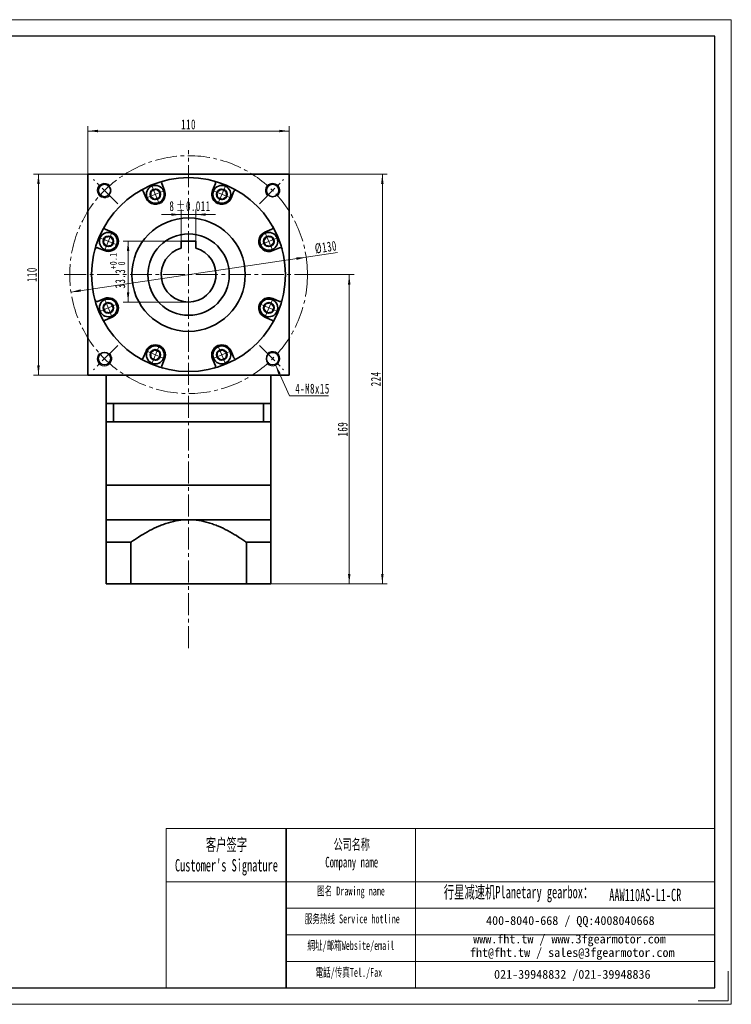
# Model space of a CAD drawing. Header units: millimetres. Extents: x -363 to 398, y -254 to 299.
# Tile 2 of 2: x 9 to 398, y -254 to 285. Entities that reach past the tile are written whole.
import ezdxf

# ---------------------------------------------------------------- set-up
doc = ezdxf.new("R2010")
doc.units = ezdxf.units.MM
doc.set_wipeout_variables(frame=1)
doc.linetypes.add('点画线', pattern=[18, 12, -2, 2, -2])
doc.layers.get('0').update_dxf_attribs({"lineweight": 35})
for name, color, linetype, lineweight in [('7标注层', 4, 'Continuous', 18), ('CDRAFT0', 7, 'Continuous', 35), ('EB0', 7, 'Continuous', 35), ('EB0_1', 7, 'Continuous', 35), ('SLD-0', 7, 'Continuous', 18), ('中心线层', 1, '点画线', 18), ('图框_外框线', 7, 'Continuous', 18), ('尺寸线层', 3, 'Continuous', 18), ('粗实线层', 7, 'Continuous', 35), ('粗实线层_1', 7, 'Continuous', 35)]:
    doc.layers.add(name, color=color, linetype=linetype, lineweight=lineweight)
doc.styles.add('SLDTEXTSTYLE4', font='txt', dxfattribs={"width": 0.611111})
doc.styles.add('标准', font='txt', dxfattribs={"width": 0.667})
doc.dimstyles.new('a4-1-1', dxfattribs={"dimtxt": 3, "dimasz": 3, "dimexe": 1.5, "dimexo": 0, "dimgap": 0.5, "dimtad": 1, "dimdec": 3, "dimdsep": 46, "dimtxsty": '标准', "dimblk": '_CAXARROW', "dimcen": 0, "dimdle": 6, "dimazin": 2, "dimtfac": 0.707107, "dimtdec": 3, "dimtix": 1, "dimtmove": 2, "dimatfit": 3, "dimfxl": 0, "dimfrac": 2, "dimtolj": 1, "dimarcsym": 0})

# ---------------------------------------------------------------- blocks, each defined once
blk = doc.blocks.new('*X21')
at = {"layer": '尺寸线层', "linetype": 'Continuous'}
for points in [[(46.34, 223.83), (51.74, 224.5), (51.74, 223.15)], [(156.34, 223.83), (150.94, 224.5), (150.94, 223.15)]]:
    blk.add_hatch(color=0, dxfattribs=at).paths.add_polyline_path(points, flags=0)
at = {"layer": '尺寸线层', "color": 0, "linetype": 'Continuous'}
for p, q in [((46.34, 200.33), (46.34, 226.53)), ((156.34, 200.33), (156.34, 226.53)), ((46.34, 223.83), (156.34, 223.83))]:
    blk.add_line(p, q, dxfattribs=at)
at = {"layer": '尺寸线层', "color": 0, "insert": (101.34, 227.4), "char_height": 5.4, "width": 14.3527, "attachment_point": 5, "line_spacing_factor": 1.15057, "style": '标准'}
blk.add_mtext('\\T1.1;110', dxfattribs=at)
blk = doc.blocks.new('_CAXARROW')
blk.add_hatch(color=0).paths.add_polyline_path([(0, 0), (-1, 0.125), (-1, -0.125)], flags=0)
blk = doc.blocks.new('*X22')
at = {"layer": '尺寸线层', "linetype": 'Continuous'}
for points in [[(19.26, 200.33), (18.59, 194.93), (19.94, 194.93)], [(19.26, 90.33), (18.59, 95.73), (19.94, 95.73)]]:
    blk.add_hatch(color=0, dxfattribs=at).paths.add_polyline_path(points, flags=0)
at = {"layer": '尺寸线层', "color": 0, "linetype": 'Continuous'}
for p, q in [((46.34, 200.33), (16.56, 200.33)), ((19.26, 90.33), (19.26, 200.33)), ((46.34, 90.33), (16.56, 90.33))]:
    blk.add_line(p, q, dxfattribs=at)
at = {"layer": '尺寸线层', "color": 0, "insert": (15.69, 145.33), "char_height": 5.4, "width": 14.3527, "attachment_point": 5, "rotation": 90, "line_spacing_factor": 1.15057, "style": '标准'}
blk.add_mtext('\\T1.1;110', dxfattribs=at)
blk = doc.blocks.new('*X23')
at = {"layer": '尺寸线层', "linetype": 'Continuous'}
for points in [[(165.65, 154.83), (160.4, 153.37), (160.21, 154.7)], [(37.04, 135.83), (42.48, 135.95), (42.29, 137.29)]]:
    blk.add_hatch(color=0, dxfattribs=at).paths.add_polyline_path(points, flags=0)
at = {"layer": '尺寸线层', "color": 0, "linetype": 'Continuous'}
blk.add_line((182.81, 157.36), (37.04, 135.83), dxfattribs=at)
at = {"layer": '尺寸线层', "color": 0, "insert": (176.42, 160.27), "char_height": 5.4, "width": 23.5733, "attachment_point": 5, "rotation": 8.4015, "line_spacing_factor": 1.15057, "style": '标准'}
blk.add_mtext('\\T1.1;%%C130', dxfattribs=at)
blk = doc.blocks.new('*X24')
at = {"layer": '尺寸线层', "linetype": 'Continuous'}
blk.add_hatch(color=0, dxfattribs=at).paths.add_polyline_path([(-8.17, 16.85), (-5.3, 12.23), (-6.53, 11.67)], flags=0)
at = {"layer": '尺寸线层', "color": 0, "linetype": 'Continuous'}
blk.add_line((-8.17, 16.85), (-0.41, 0), dxfattribs=at)
at = {"layer": '尺寸线层', "color": 0}
for p, q in [((-0.41, 0), (0, 0)), ((0, 0), (20.8, 0)), ((0, 0), (0, 0))]:
    blk.add_line(p, q, dxfattribs=at)
at = {"layer": '尺寸线层', "color": 0, "insert": (2.7, 1.08), "char_height": 5.4, "width": 36.2049, "attachment_point": 7, "line_spacing_factor": 1.15057, "style": '标准'}
blk.add_mtext('\\T1.1;4-M8x15', dxfattribs=at)
blk = doc.blocks.new('*X25')
at = {"layer": '中心线层', "linetype": '点画线', "lineweight": 18}
for p, q in [((0, -5.64), (0, 5.64)), ((-5.64, 0), (5.64, 0))]:
    blk.add_line(p, q, dxfattribs=at)
at = {"layer": '粗实线层'}
for p, q in [((-2.89, 0), (-1.44, 2.5)), ((-2.89, 0), (-1.44, -2.5)), ((-1.44, 2.5), (1.44, 2.5)), ((2.89, 0), (1.44, 2.5)), ((2.89, 0), (1.44, 2.5)), ((2.89, 0), (1.44, -2.5)), ((-1.44, -2.5), (1.44, -2.5))]:
    blk.add_line(p, q, dxfattribs=at)
blk.add_circle((0, 0), 2.89, dxfattribs=at)
for start, end in [(0, 180), (180, 360)]:
    blk.add_arc((0, 0), 4.89, start, end, dxfattribs=at)
blk = doc.blocks.new('*X32')
at = {"layer": '尺寸线层', "color": 0, "char_height": 5.4, "attachment_point": 1, "line_spacing_factor": 1.15057, "style": '标准'}
for s, insert, width in [('\\T1.1;8', (90.86, 185.5), 83.8371), ('\\T1.1;%%P0.011', (94.54, 185.5), 74.7617)]:
    blk.add_mtext(s, dxfattribs=dict(at, insert=insert, width=width))
blk = doc.blocks.new('*X31')
at = {"layer": '尺寸线层', "linetype": 'Continuous'}
for points in [[(97.34, 178.16), (91.94, 177.48), (91.94, 178.83)], [(105.34, 178.16), (110.74, 177.48), (110.74, 178.83)]]:
    blk.add_hatch(color=0, dxfattribs=at).paths.add_polyline_path(points, flags=0)
at = {"layer": '尺寸线层', "color": 0, "linetype": 'Continuous'}
for p, q in [((116.14, 178.16), (86.54, 178.16)), ((97.34, 163.63), (97.34, 180.86)), ((105.34, 163.63), (105.34, 180.86))]:
    blk.add_line(p, q, dxfattribs=at)
at = {"layer": '尺寸线层', "color": 0}
blk.add_blockref('*X32', (0, 0), dxfattribs=at)
blk = doc.blocks.new('*X34')
at = {"layer": '尺寸线层', "color": 0, "char_height": 5.4, "attachment_point": 1, "rotation": 90, "line_spacing_factor": 1.15057, "style": '标准'}
for s, insert, width in [('\\T1.1;{\\H0.707107x;+0.1}', (58.27, 148.22), 30.309), ('\\T1.1;33.3', (61.25, 137.73), 73.9929), ('\\T1.1;{\\H0.707107x;0}', (62.83, 150.43), 30.309)]:
    blk.add_mtext(s, dxfattribs=dict(at, insert=insert, width=width))
blk = doc.blocks.new('*X33')
at = {"layer": '尺寸线层', "linetype": 'Continuous'}
for points in [[(68.29, 163.63), (68.96, 158.23), (67.61, 158.23)], [(68.29, 130.33), (68.96, 135.73), (67.61, 135.73)]]:
    blk.add_hatch(color=0, dxfattribs=at).paths.add_polyline_path(points, flags=0)
at = {"layer": '尺寸线层', "color": 0, "linetype": 'Continuous'}
for p, q in [((97.34, 163.63), (65.59, 163.63)), ((68.29, 163.63), (68.29, 130.33)), ((101.34, 130.33), (65.59, 130.33))]:
    blk.add_line(p, q, dxfattribs=at)
at = {"layer": '尺寸线层', "color": 0}
blk.add_blockref('*X34', (0, 0), dxfattribs=at)
blk = doc.blocks.new('*X42')
at = {"layer": '尺寸线层', "linetype": 'Continuous'}
for points in [[(189.19, 145.33), (188.51, 139.93), (189.86, 139.93)], [(189.19, -23.67), (188.51, -18.27), (189.86, -18.27)]]:
    blk.add_hatch(color=0, dxfattribs=at).paths.add_polyline_path(points, flags=0)
at = {"layer": '尺寸线层', "color": 0, "linetype": 'Continuous'}
for p, q in [((169.34, 145.33), (191.89, 145.33)), ((189.19, -23.67), (189.19, 145.33)), ((146.34, -23.67), (191.89, -23.67))]:
    blk.add_line(p, q, dxfattribs=at)
at = {"layer": '尺寸线层', "color": 0, "insert": (185.62, 60.83), "char_height": 5.4, "width": 14.0412, "attachment_point": 5, "rotation": 90, "line_spacing_factor": 1.15057, "style": '标准'}
blk.add_mtext('\\T1.1;169', dxfattribs=at)
blk = doc.blocks.new('*X43')
at = {"layer": '尺寸线层', "linetype": 'Continuous'}
for points in [[(207.3, 200.33), (207.98, 194.93), (206.63, 194.93)], [(207.3, -23.67), (207.98, -18.27), (206.63, -18.27)]]:
    blk.add_hatch(color=0, dxfattribs=at).paths.add_polyline_path(points, flags=0)
at = {"layer": '尺寸线层', "color": 0, "linetype": 'Continuous'}
for p, q in [((156.34, 200.33), (210, 200.33)), ((207.3, 200.33), (207.3, -23.67)), ((146.34, -23.67), (210, -23.67))]:
    blk.add_line(p, q, dxfattribs=at)
at = {"layer": '尺寸线层', "color": 0, "insert": (203.73, 88.33), "char_height": 5.4, "width": 14.2748, "attachment_point": 5, "rotation": 90, "line_spacing_factor": 1.15057, "style": '标准'}
blk.add_mtext('\\T1.1;224', dxfattribs=at)

msp = doc.modelspace()

# ---------------------------------------------------------------- linework, layer by layer
msp.add_line((154.7531, -157.4806), (154.7531, -244.4778))
at = {"layer": '7标注层', "color": 0}
msp.add_line((89.1273, -157.4806), (89.1273, -244.463), dxfattribs=at)
at = {"layer": 'CDRAFT0', "color": 7}
for points in [[(69.7244, -1.003), (69.9961, -0.8103), (70.2687, -0.6187), (73.6026, 1.704), (76.7456, 3.6831), (81.6605, 6.2787), (83.3326, 7.081), (85.9066, 8.1619), (86.7757, 8.5018), (88.5389, 9.1346), (89.4332, 9.4274), (93.9156, 10.7418), (97.5803, 11.3287), (101.3444, 11.3287)], [(132.9644, -1.003), (132.6926, -0.8103), (132.4201, -0.6187), (129.0861, 1.704), (125.9432, 3.6831), (121.0283, 6.2787), (119.3561, 7.081), (116.7821, 8.1619), (115.9131, 8.5018), (114.1499, 9.1346), (113.2555, 9.4274), (108.7731, 10.7418), (105.1085, 11.3287), (101.3444, 11.3287)]]:
    msp.add_open_spline(points, degree=3, knots=[0, 0, 0, 0, 0.99690397, 0.99690397, 12.15872641, 12.15872641, 17.73963764, 17.73963764, 20.53009325, 20.53009325, 23.32054886, 23.32054886, 34.48237131, 34.48237131, 34.48237131, 34.48237131], dxfattribs=at)
at = {"layer": 'EB0'}
for p, q in [((146.3444, 74.8287), (56.3444, 74.8287)), ((146.3444, 74.8287), (56.3444, 74.8287)), ((56.3444, 74.8287), (56.3444, 64.8287)), ((60.3444, 74.8287), (60.3444, 64.8287)), ((141.3444, 74.8287), (146.3444, 74.8287)), ((142.3444, 74.8287), (142.3444, 64.8287)), ((146.3444, 74.8287), (146.3444, 64.8287)), ((56.3444, 64.8287), (56.3444, 30.3287)), ((146.3444, 64.8287), (56.3444, 64.8287)), ((146.3444, 64.8287), (146.3444, 30.3287)), ((146.3444, 30.3287), (56.3444, 30.3287)), ((146.3444, 30.3287), (56.3444, 30.3287))]:
    msp.add_line(p, q, dxfattribs=at)
at = {"layer": 'EB0_1'}
for p, q in [((146.3444, 30.3287), (56.3444, 30.3287)), ((56.3444, 30.3287), (56.3444, -23.6717)), ((146.3444, 30.3287), (146.3444, -23.6717)), ((69.7244, -1.003), (69.7244, -23.6717)), ((132.9644, -1.003), (132.9644, -23.6717)), ((146.3444, -23.6717), (56.3444, -23.6717))]:
    msp.add_line(p, q, dxfattribs=at)
at = {"layer": '中心线层'}
for p, q in [((101.3444, -58.8793), (101.3444, 213.3287)), ((62.6244, 184.0487), (49.3482, 197.3248)), ((140.0644, 184.0487), (153.3405, 197.3248)), ((140.0644, 184.0487), (153.3405, 197.3248)), ((33.3444, 145.3287), (169.3444, 145.3287)), ((62.6244, 106.6087), (49.3482, 93.3325)), ((62.6244, 106.6087), (49.3482, 93.3325)), ((140.0644, 106.6087), (153.3405, 93.3325)), ((140.0644, 106.6087), (153.3405, 93.3325))]:
    msp.add_line(p, q, dxfattribs=at)
msp.add_circle((101.3444, 145.3287), 65, dxfattribs=at)
at = {"layer": '图框_外框线'}
for p, q in [((89.1273, -157.4806), (154.7531, -157.4806)), ((154.7531, -157.4806), (154.7531, -244.463)), ((154.7531, -157.4806), (389.0561, -157.4806)), ((225.4605, -157.4806), (225.4605, -244.463)), ((89.1273, -186.5067), (154.7531, -186.5067)), ((154.7531, -186.5067), (389.0561, -186.5067)), ((154.7531, -201.0197), (389.0561, -201.0197)), ((154.7531, -215.5328), (389.0561, -215.5328)), ((154.7531, -230.0458), (389.0561, -230.0458))]:
    msp.add_line(p, q, dxfattribs=at)
at = {"layer": '图框_外框线', "color": 3}
msp.add_lwpolyline([(396.3046, -235.4023), (396.3046, -251.7115), (379.9955, -251.7115)], dxfattribs=at)
at = {"layer": '粗实线层'}
for p, q in [((46.3444, 90.3287), (46.3444, 200.3287)), ((46.3444, 200.3287), (156.3444, 200.3287)), ((156.3444, 200.3287), (156.3444, 90.3287)), ((88.2483, 191.3177), (86.6823, 195.0984)), ((114.4405, 191.3177), (116.0065, 195.0984)), ((78.0856, 187.1082), (76.5196, 190.8888)), ((124.6032, 187.1082), (126.1692, 190.8888)), ((59.5649, 168.5875), (55.7842, 170.1535)), ((143.1239, 168.5875), (146.9046, 170.1535)), ((105.3444, 163.6287), (97.3444, 163.6287)), ((97.3444, 163.6287), (97.3444, 159.7855)), ((105.3444, 163.6287), (105.3444, 159.7855)), ((55.3553, 158.4248), (51.5747, 159.9908)), ((147.3334, 158.4248), (151.1141, 159.9908)), ((55.3553, 132.2325), (51.5747, 130.6666)), ((147.3334, 132.2325), (151.1141, 130.6666)), ((59.5649, 122.0699), (55.7842, 120.5039)), ((143.1239, 122.0699), (146.9046, 120.5039)), ((78.0856, 103.5492), (76.5196, 99.7685)), ((124.6032, 103.5492), (126.1692, 99.7685)), ((88.2483, 99.3396), (86.6823, 95.559)), ((114.4405, 99.3396), (116.0065, 95.559)), ((156.3444, 90.3287), (46.3444, 90.3287)), ((56.3444, 74.8287), (56.3444, 90.3287)), ((146.3444, 74.8287), (146.3444, 90.3287)), ((146.3444, 74.8287), (146.3444, 90.3287)), ((56.3444, 11.3287), (146.3444, 11.3287))]:
    msp.add_line(p, q, dxfattribs=at)
for centre, radius in [((101.3444, 145.3287), 53), ((55.3824, 191.2906), 3.4), ((147.3063, 191.2906), 3.4), ((147.3063, 191.2906), 3.4), ((101.3444, 145.3287), 31), ((101.3444, 145.3287), 22.25), ((55.3824, 99.3667), 3.4), ((55.3824, 99.3667), 3.4), ((147.3063, 99.3667), 3.4), ((147.3063, 99.3667), 3.4)]:
    msp.add_circle(centre, radius, dxfattribs=at)
at = {"layer": '粗实线层', "lineweight": 18}
for centre, start, end in [((55.3824, 191.2906), 43.236775, 315), ((147.3063, 191.2906), 313.236775, 225), ((147.3063, 191.2906), 313.236775, 225), ((55.3824, 99.3667), 133.236775, 45), ((55.3824, 99.3667), 133.236775, 45), ((147.3063, 99.3667), 223.236775, 135), ((147.3063, 99.3667), 223.236775, 135)]:
    msp.add_arc(centre, 4, start, end, dxfattribs=at)
at = {"layer": '粗实线层'}
for centre, radius, start, end in [((87.6061, 195.481), 1, 105.319165, 202.500034), ((115.0826, 195.481), 1, 337.499966, 74.680835), ((75.5957, 190.5062), 1, 22.499966, 119.680835), ((83.1669, 189.213), 5.5, 202.5, 22.5), ((119.5218, 189.213), 5.5, 157.5, 337.5), ((127.0931, 190.5062), 1, 60.319165, 157.500034), ((56.1669, 171.0774), 1, 150.319165, 247.500034), ((57.4601, 163.5061), 5.5, 247.5, 67.5), ((145.2287, 163.5061), 5.5, 112.5, 292.5), ((146.5219, 171.0774), 1, 292.499966, 29.680835), ((51.192, 159.0669), 1, 67.499966, 164.680835), ((101.3444, 145.3287), 15, 105.46601, 74.53399), ((151.4968, 159.0669), 1, 15.319165, 112.500034), ((51.192, 131.5904), 1, 195.319165, 292.500034), ((57.4601, 127.1512), 5.5, 292.5, 112.5), ((145.2287, 127.1512), 5.5, 67.5, 247.5), ((151.4968, 131.5904), 1, 247.499966, 344.680835), ((56.1669, 119.58), 1, 112.499966, 209.680835), ((146.5219, 119.58), 1, 330.319165, 67.500034), ((83.1669, 101.4444), 5.5, 337.5, 157.5), ((119.5218, 101.4444), 5.5, 22.5, 202.5), ((75.5957, 100.1512), 1, 240.319165, 337.500034), ((127.0931, 100.1512), 1, 202.499966, 299.680835), ((87.6061, 95.1763), 1, 157.499966, 254.680835), ((115.0826, 95.1763), 1, 285.319165, 22.500034)]:
    msp.add_arc(centre, radius, start, end, dxfattribs=at)
at = {"layer": '粗实线层_1'}
for p, q in [((69.7244, -1.003), (56.3444, -1.003)), ((132.9644, -1.003), (146.3444, -1.003))]:
    msp.add_line(p, q, dxfattribs=at)

# ---------------------------------------------------------------- block references
at = {"layer": '尺寸线层'}
msp.add_blockref('*X24', (156.9792, 79.1587), dxfattribs=at)
at = {"layer": '粗实线层'}
for p, rotation in [((83.1669, 189.213), 22.5), ((57.4601, 163.5061), 67.50000000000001), ((57.4601, 127.1512), 112.5), ((119.5218, 101.4444), 202.5)]:
    msp.add_blockref('*X25', p, dxfattribs=dict(at, rotation=rotation))

# ---------------------------------------------------------------- texts
at = {"layer": 'SLD-0', "color": 1, "attachment_point": 2, "style": 'SLDTEXTSTYLE4'}
for s, insert, char_height, width in [("{\\fSimSun|b1|i0|c134|p2;客户签字\\PCustomer's Signature}", (122.0534, -162.8506), 6.772751, 84.25372), ('{\\fSimSun|b1|i0|c134|p2;公司名称\\PCompany name}', (190.5553, -163.2101), 5.805215, 75.15941), ('{\\fSimSun|b1|i0|c134|p2;  \\H1.1667x;行星减速机Planetary gearbox\\fSimSun|b0|i0|c134|p2;：}', (279.3441, -188.8088), 5.805215, 91.302334), ('{\\fSimSun|b1|i0|c134|p2;图名 Drawing name}', (190.1585, -189.182), 4.837679, 61.867553), ('AAW110AS-L1-CR', (351.0651, -190.3501), 6.772751, 49.288559), ('{\\fSimSun|b1|i0|c134|p2;服务热线 Service hotline}', (190.8445, -204.394), 4.837679, 68.926397), ('{\\fSimSun|b1|i0|c134|p2;網址/邮箱Website/email}', (190.0912, -218.9691), 4.837679, 71.745892), ('{\\fSimSun|b1|i0|c134|p2;電話/传真Tel./Fax}', (189.0074, -233.6579), 4.837679, 72.608785)]:
    msp.add_mtext(s, dxfattribs=dict(at, insert=insert, char_height=char_height, width=width))
at = {"layer": 'SLD-0', "color": 1, "char_height": 4.837679, "attachment_point": 2}
for s, insert, width in [('{\\fSimSun|b1|i0|c134|p2;400-8040-668 / QQ:4008040668}', (310.0951, -205.3183), 140.851011), ('{\\fSimSun|b1|i0|c134|p2;www.fht.tw / www.3fgearmotor.com }', (309.6491, -215.3946), 141.00957), ('{\\fSimSun|b1|i0|c134|p2;fht@fht.tw / sales@3fgearmotor.com }', (311.1234, -222.7611), 141.00957), ('{\\fSimSun|b1|i0|c134|p2;021-39948832 /021-39948836 }', (311.174, -234.7157), 107.671474)]:
    msp.add_mtext(s, dxfattribs=dict(at, insert=insert, width=width))

# ---------------------------------------------------------------- dimensions: what is measured, and where the dimension line sits
at = {"layer": '尺寸线层'}
dim = msp.add_linear_dim(base=(156.3444, 223.8283), p1=(46.3444, 200.3287), p2=(156.3444, 200.3287), dimstyle='a4-1-1', override={"dimsah": 1, "dimtfill": 1, "dimtzin": 8}, dxfattribs=at)
dim.commit()
dim.dimension.update_dxf_attribs({"geometry": '*X21', "text_midpoint": (101.3444, 227.3991), "dimtype": 160})
for base, p1, p2, angle, override, picture, middle in [((68.2853, 130.3287), (97.3444, 163.6287), (101.3444, 130.3287), 270, {"dimsah": 1, "dimtol": 1, "dimtp": 0.1, "dimtm": 0, "dimtfill": 1, "dimtzin": 8}, '*X33', (62.4906, 146.9787)), ((19.262, 200.3287), (46.3444, 90.3287), (46.3444, 200.3287), 90, {"dimsah": 1, "dimtfill": 1, "dimtzin": 8}, '*X22', (15.6912, 145.3287))]:
    dim = msp.add_linear_dim(base=base, p1=p1, p2=p2, angle=angle, dimstyle='a4-1-1', override=override, dxfattribs=at)
    dim.commit()
    dim.dimension.update_dxf_attribs({"geometry": picture, "text_midpoint": middle, "dimtype": 160})
dim = msp.add_diameter_dim_2p(p1=(37.0419, 135.8316), p2=(165.6468, 154.8257), dimstyle='a4-1-1', override={"dimpost": '%%C<>', "dimsah": 1, "dimtfill": 1, "dimtzin": 8}, dxfattribs=at)
dim.commit()
dim.dimension.update_dxf_attribs({"geometry": '*X23', "text_midpoint": (176.9763, 156.499), "dimtype": 163})

# ---------------------------------------------------------------- next in the draw order: wipeouts: each hides what was drawn before it
for points in [[(124.0396, 187.3416), (124.2895, 188.1261), (124.2895, 188.1261), (124.4041, 189.4882), (124.1372, 190.8288), (123.5096, 192.0431), (122.5705, 193.0363), (121.3932, 193.7307), (121.3932, 193.7307), (120.0696, 194.0722), (118.7033, 194.0339), (117.4009, 193.619), (116.2642, 192.8598), (115.3821, 191.8157), (115.3821, 191.8157), (115.0041, 191.0843), (115.0041, 191.0843), (114.6737, 189.8512), (114.6737, 188.5747), (115.0041, 187.3416), (115.6423, 186.2361), (116.545, 185.3335), (117.6505, 184.6952), (117.6505, 184.6952), (119.1382, 184.338), (120.6634, 184.4581), (122.0769, 185.0435), (123.2402, 186.0372)], [(147.1, 158.9884), (147.8314, 159.3664), (147.8314, 159.3664), (148.8755, 160.2485), (149.6347, 161.3852), (150.0497, 162.6875), (150.0879, 164.0539), (149.7464, 165.3775), (149.7464, 165.3775), (149.052, 166.5548), (148.0588, 167.4939), (146.8445, 168.1215), (145.5039, 168.3884), (144.1418, 168.2738), (144.1418, 168.2738), (143.3573, 168.0239), (143.3573, 168.0239), (142.2518, 167.3856), (141.3492, 166.483), (140.7109, 165.3775), (140.3805, 164.1444), (140.3805, 162.8679), (140.7109, 161.6348), (140.7109, 161.6348), (141.5103, 160.3303), (142.6736, 159.3367), (144.0871, 158.7512), (145.6123, 158.6312)], [(143.3573, 122.6334), (144.1418, 122.3835), (144.1418, 122.3835), (145.5039, 122.269), (146.8445, 122.5359), (148.0588, 123.1634), (149.052, 124.1026), (149.7464, 125.2799), (149.7464, 125.2799), (150.0879, 126.6034), (150.0497, 127.9698), (149.6347, 129.2722), (148.8755, 130.4089), (147.8314, 131.291), (147.8314, 131.291), (147.1, 131.669), (147.1, 131.669), (145.8669, 131.9994), (144.5904, 131.9994), (143.3573, 131.669), (142.2518, 131.0307), (141.3492, 130.1281), (140.7109, 129.0225), (140.7109, 129.0225), (140.3537, 127.5349), (140.4738, 126.0097), (141.0592, 124.5962), (142.0529, 123.4328)], [(78.6491, 103.3157), (78.3992, 102.5312), (78.3992, 102.5312), (78.2847, 101.1692), (78.5516, 99.8286), (79.1791, 98.6143), (80.1183, 97.6211), (81.2956, 96.9266), (81.2956, 96.9266), (82.6191, 96.5852), (83.9855, 96.6234), (85.2879, 97.0383), (86.4246, 97.7975), (87.3067, 98.8416), (87.3067, 98.8416), (87.6847, 99.5731), (87.6847, 99.5731), (88.0151, 100.8061), (88.0151, 102.0827), (87.6847, 103.3157), (87.0464, 104.4212), (86.1438, 105.3239), (85.0382, 105.9622), (85.0382, 105.9622), (83.5506, 106.3193), (82.0254, 106.1993), (80.6119, 105.6138), (79.4485, 104.6202)]]:
    msp.add_wipeout(points).dxf.layer = '粗实线层'

# ---------------------------------------------------------------- next in the draw order: linework, layer by layer
at = {"layer": '图框_外框线', "color": 3}
msp.add_lwpolyline([(-362.9759, -253.5236), (398.1168, -253.5236), (398.1168, 284.6776), (-362.9759, 284.6776)], close=True, dxfattribs=at)
at = {"layer": '图框_外框线', "color": 3, "lineweight": 25}
msp.add_lwpolyline([(-317.6728, -244.463), (389.0561, -244.463), (389.0561, 275.617), (-317.6728, 275.617)], close=True, dxfattribs=at)

# ---------------------------------------------------------------- next in the draw order: block references
at = {"layer": '粗实线层'}
for p, rotation in [((119.5218, 189.213), 337.5000000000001), ((145.2287, 163.5061), 292.5000000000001), ((145.2287, 127.1512), 247.5000000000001), ((83.1669, 101.4444), 157.5000000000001)]:
    msp.add_blockref('*X25', p, dxfattribs=dict(at, rotation=rotation))

# ---------------------------------------------------------------- next in the draw order: dimensions: what is measured, and where the dimension line sits
at = {"layer": '尺寸线层'}
for base, p1, p2, picture, middle in [((207.3005, -23.6717), (156.3444, 200.3287), (146.3444, -23.6717), '*X43', (203.7297, 88.3285)), ((189.1859, 145.3287), (146.3444, -23.6717), (169.3444, 145.3287), '*X42', (185.6151, 60.8285))]:
    dim = msp.add_linear_dim(base=base, p1=p1, p2=p2, angle=90, dimstyle='a4-1-1', override={"dimsah": 1, "dimtfill": 1, "dimtzin": 8}, dxfattribs=at)
    dim.commit()
    dim.dimension.update_dxf_attribs({"geometry": picture, "text_midpoint": middle, "dimtype": 160})
dim = msp.add_linear_dim(base=(97.3444, 178.1567), p1=(105.3444, 163.6287), p2=(97.3444, 163.6287), dimstyle='a4-1-1', override={"dimsah": 1, "dimtol": 1, "dimtp": 0.011, "dimtm": 0.011, "dimtfac": 1, "dimtfill": 1, "dimtzin": 8}, dxfattribs=at)
dim.commit()
dim.dimension.update_dxf_attribs({"geometry": '*X31', "text_midpoint": (101.3444, 182.7557), "dimtype": 160})

doc.saveas('drawing.dxf')
